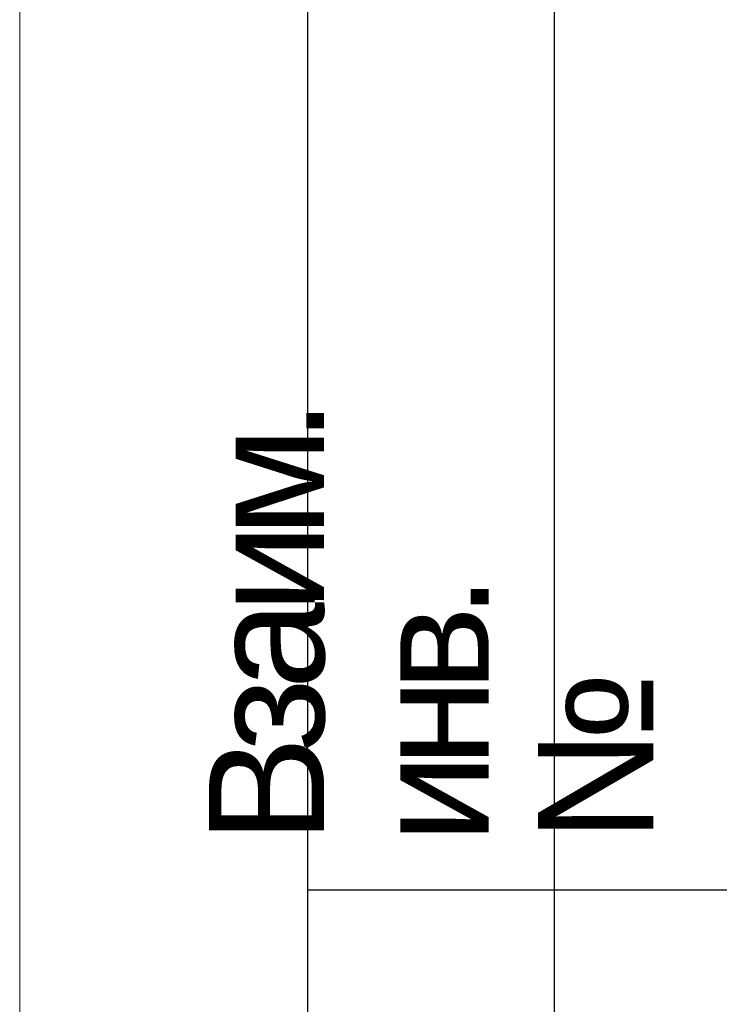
# Model space of a CAD drawing. Header units: millimetres. Extents: x -940021 to 134920, y -142393 to 90944.
# Tile 3 of 4: x -940021 to -938320, y -38405 to -36011. Entities that reach past the tile are written whole.
import ezdxf

# ---------------------------------------------------------------- set-up
doc = ezdxf.new("R2010")
doc.units = ezdxf.units.MM
doc.layers.add('формат', color=250, linetype='Continuous')
doc.styles.add('Arial', font='arial.ttf', dxfattribs={"width": 0.9, "height": 700})

# ---------------------------------------------------------------- blocks, each defined once
blk = doc.blocks.new('*U228')
for p, q in [((-587, 5), (-587, 90)), ((-581, 5), (-581, 90)), ((-574, 65), (-587, 65))]:
    blk.add_line(p, q)
at = {"color": 0, "lineweight": 0}
blk.add_lwpolyline([(-594, 0), (0, 0), (0, 420), (-594, 420)], close=True, dxfattribs=at)
at = {"insert": (-584, 66.14), "char_height": 2.8, "width": 0.2, "attachment_point": 4, "rotation": 90, "line_spacing_factor": 0.857143, "style": 'Arial'}
blk.add_mtext('{\\W0.62543;\\T0.75; \\W1;Взаим. инв. №}', dxfattribs=at)
at = {"style": 'Arial', "width": 0.9, "flags": 8}
blk.add_attdef('FORMAT', (-36.872, 1.257), '', height=2.8, dxfattribs=at)

msp = doc.modelspace()

# ---------------------------------------------------------------- block references
at = {"layer": 'формат', "xscale": 100, "yscale": 100, "zscale": 100}
msp.add_blockref('*U228', (-880620.7, -44627.5), dxfattribs=at)

doc.saveas('drawing.dxf')
